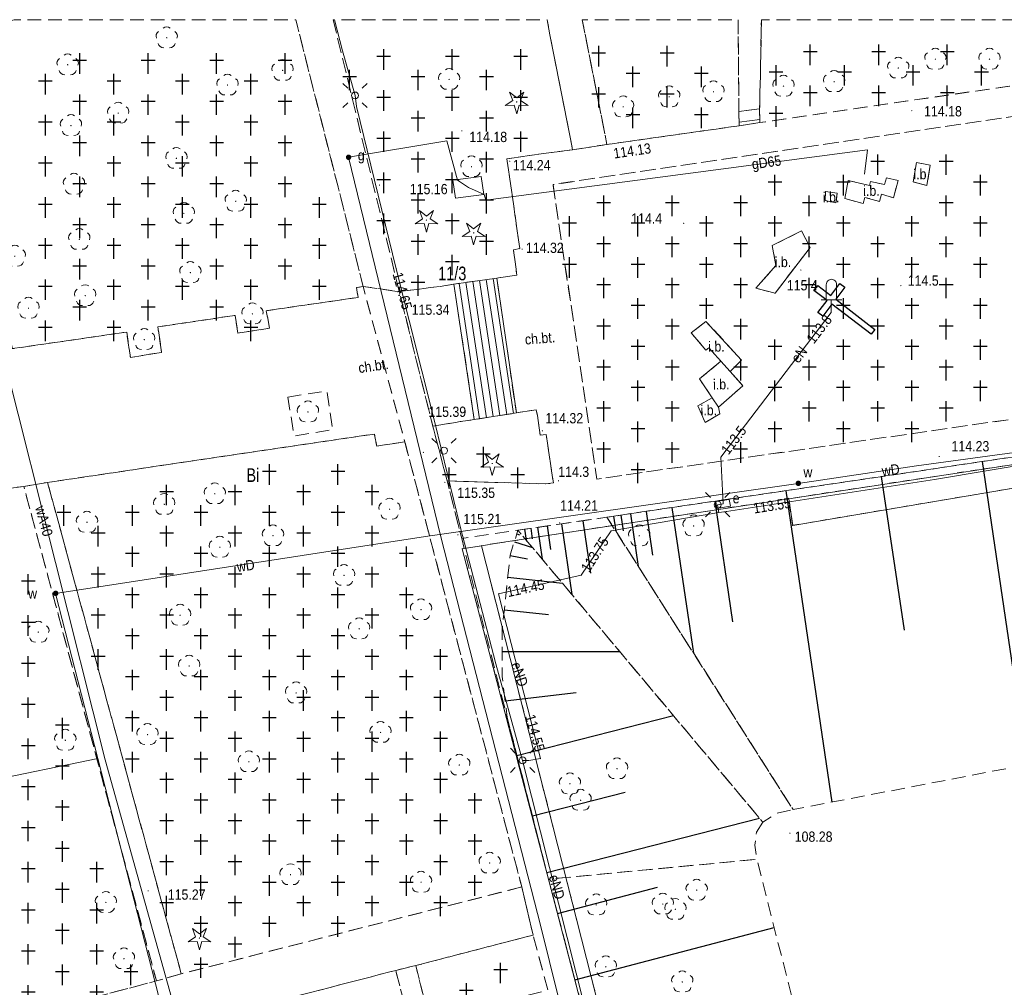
# Model space of a CAD drawing. Header units: metres. Extents: x 7495425 to 7495712, y 5787905 to 5788232.
# Tile 36 of 39: x 7495485 to 7495557, y 5788107 to 5788178. Entities that reach past the tile are written whole.
import ezdxf
from ezdxf.enums import TextEntityAlignment as Align

# ---------------------------------------------------------------- set-up
doc = ezdxf.new("R2010")
doc.units = ezdxf.units.M
for name, pattern in [('1.0_0.5', [1.5, 1, -0.5]), ('219-500', [0]), ('egug-500', [1, 0.5, -0.5])]:
    doc.linetypes.add(name, pattern=pattern)
doc.layers.get('0').update_dxf_attribs({"color": 2, "lineweight": 5})
doc.styles.get("Standard").update_dxf_attribs({"font": 'Working1250', "width": 0.75})

# ---------------------------------------------------------------- blocks, each defined once
blk = doc.blocks.new('OP021')
at = {"linetype": 'Continuous', "lineweight": 13}
h = blk.add_hatch(color=0, dxfattribs=at)
edge = h.paths.add_edge_path()
edge.add_arc((0, 0), 0.05, 0, 360)
at = {"color": 0, "linetype": 'Continuous', "lineweight": 13}
for centre, start, end in [((0, 0.4), 49.272, 130.728), ((-0.38, 0.124), 121.308, 202.548), ((0.38, 0.124), 337.452, 58.692), ((-0.235, -0.324), 193.221, 274.871), ((0.235, -0.324), 265.129, 346.779)]:
    blk.add_arc(centre, 0.4, start, end, dxfattribs=at)
blk = doc.blocks.new('US25')
at = {"linetype": 'Continuous', "lineweight": 0}
h = blk.add_hatch(color=0, dxfattribs=at)
edge = h.paths.add_edge_path()
edge.add_arc((0, 0), 0.2, 0, 360)
blk = doc.blocks.new('PW01')
at = {"linetype": 'Continuous', "lineweight": 13}
h = blk.add_hatch(color=0, dxfattribs=at)
edge = h.paths.add_edge_path()
edge.add_arc((0, 0), 0.045, 0, 360)
blk = doc.blocks.new('OP011')
at = {"linetype": 'Continuous', "lineweight": 13}
h = blk.add_hatch(color=0, dxfattribs=at)
edge = h.paths.add_edge_path()
edge.add_arc((0, 0), 0.05, 0, 360)
at = {"color": 0, "linetype": 'Continuous', "lineweight": 13}
for p, q in [((-0.828, -0.268), (-0.283, 0.093)), ((-0.283, 0.093), (-0.512, 0.706)), ((-0.512, 0.706), (0, 0.299)), ((0, 0.299), (0.512, 0.706)), ((0.512, 0.706), (0.283, 0.093)), ((0.283, 0.093), (0.828, -0.268)), ((-0.175, -0.24), (-0.828, -0.268)), ((0, -0.87), (-0.175, -0.24)), ((0.175, -0.24), (0, -0.87)), ((0.828, -0.268), (0.175, -0.24))]:
    blk.add_line(p, q, dxfattribs=at)
blk = doc.blocks.new('SM01')
at = {"color": 0, "linetype": 'Continuous', "lineweight": 13}
for p, q in [((-0.53, 0.531), (-0.883, 0.884)), ((0.531, 0.531), (0.884, 0.884)), ((-0.53, -0.53), (-0.883, -0.883)), ((0.531, -0.53), (0.884, -0.883))]:
    blk.add_line(p, q, dxfattribs=at)
blk.add_circle((0, 0), 0.25, dxfattribs=at)
blk = doc.blocks.new('US18')
at = {"color": 0, "linetype": 'Continuous', "lineweight": 13}
for p, q in [((-0.5, -0.25), (-0.5, 0.25)), ((-0.5, 0.25), (0.5, 0.25)), ((0.5, -0.25), (0.5, 0.25)), ((-0.5, -0.25), (0.5, -0.25))]:
    blk.add_line(p, q, dxfattribs=at)
blk = doc.blocks.new('OTZC')
at = {"color": 0, "linetype": 'Continuous'}
for p, q in [((-0.5, 0), (0.5, 0)), ((0, -1), (0, 0.5))]:
    blk.add_line(p, q, dxfattribs=at)
blk = doc.blocks.new('OO04')
at = {"color": 0, "linetype": 'Continuous', "lineweight": 13}
for p, q in [((-0.375, 0), (-0.375, 1.1)), ((0.375, 0), (0.375, 1.1)), ((-0.375, 0), (-0.75, 0)), ((0, 0), (-0.375, 0)), ((0.375, 0), (0, 0)), ((0.375, 0), (0.75, 0))]:
    blk.add_line(p, q, dxfattribs=at)
blk.add_arc((0, 1.124), 0.376, 356.305, 183.695, dxfattribs=at)
blk = doc.blocks.new('203')
at = {"linetype": 'Continuous', "lineweight": 0}
h = blk.add_hatch(color=0, dxfattribs=at)
edge = h.paths.add_edge_path()
edge.add_arc((0, 0), 0.045, 0, 360)

msp = doc.modelspace()

# ---------------------------------------------------------------- linework, layer by layer
at = {"layer": '000 Inne (niezydentyfikowane)', "color": 7, "linetype": 'CONTINUOUS', "lineweight": 25, "flags": 128}
for points in [[(7495555.67, 5788145.4), (7495558.94, 5788123.28)], [(7495548.31, 5788144.31), (7495549.98, 5788133.09)], [(7495541.34, 5788143.27), (7495544.7, 5788120.54)], [(7495536.15, 5788142.51), (7495537.45, 5788133.7)], [(7495531.14, 5788141.76), (7495531.61, 5788138.56)], [(7495533.02, 5788142.04), (7495534.6, 5788131.42)], [(7495526.51, 5788141.08), (7495527.07, 5788137.25)], [(7495528.77, 5788141.41), (7495528.94, 5788140.31)], [(7495529.3, 5788141.49), (7495529.47, 5788140.35)], [(7495530, 5788141.59), (7495530.57, 5788137.74)], [(7495521.77, 5788140.37), (7495521.8, 5788140.36)], [(7495522.27, 5788140.46), (7495522.39, 5788139.66)], [(7495522.72, 5788140.53), (7495522.83, 5788139.77)], [(7495523.21, 5788140.6), (7495523.55, 5788138.28)], [(7495523.92, 5788140.7), (7495524.17, 5788138.97)], [(7495524.96, 5788140.85), (7495525.71, 5788135.7)], [(7495521.52, 5788139.54), (7495522.84, 5788139.13)], [(7495521.7, 5788140.12), (7495521.9, 5788140.06)], [(7495521.21, 5788138.54), (7495522.48, 5788138.29)], [(7495521.04, 5788136.95), (7495525.03, 5788136.52)], [(7495520.79, 5788134.58), (7495524.01, 5788134.24)], [(7495520.64, 5788131.54), (7495529.2, 5788131.54)], [(7495520.85, 5788127.93), (7495526.03, 5788128.55)], [(7495521.71, 5788123.94), (7495533.13, 5788126.87)], [(7495522.84, 5788119.53), (7495529.61, 5788121.26)], [(7495523.9, 5788115.4), (7495539.41, 5788119.38)], [(7495524.67, 5788112.42), (7495531.97, 5788114.33)], [(7495525.94, 5788107.57), (7495540.5, 5788111.38)]]:
    msp.add_lwpolyline(points, dxfattribs=at)
at = {"layer": '218-kontur użytku gruntowego', "color": 3, "linetype": 'egug-500', "lineweight": 18, "flags": 128}
for points in [[(7495593.89, 5788150.67), (7495541.55, 5788142.69)], [(7495594.63, 5788149.65), (7495541.84, 5788140.74)], [(7495541.55, 5788142.69), (7495520.26, 5788139.44)], [(7495541.84, 5788140.74), (7495541.55, 5788142.69)], [(7495519.12, 5788139.26), (7495517.71, 5788139.04)], [(7495517.71, 5788139.04), (7495534.1, 5788076.36)], [(7495520.26, 5788139.44), (7495519.12, 5788139.26)], [(7495519.12, 5788139.26), (7495549.06, 5788021.65)]]:
    msp.add_lwpolyline(points, dxfattribs=at)
at = {"layer": '219-działka ewidencyjna', "color": 7, "linetype": '219-500', "lineweight": 18, "flags": 128}
for points in [[(7495593.89, 5788150.67), (7495541.55, 5788142.69)], [(7495594.63, 5788149.65), (7495541.84, 5788140.74)], [(7495520.26, 5788139.44), (7495541.55, 5788142.69)], [(7495541.84, 5788140.74), (7495541.55, 5788142.69)], [(7495517.71, 5788139.04), (7495519.12, 5788139.26)], [(7495517.71, 5788139.04), (7495534.1, 5788076.36)], [(7495520.26, 5788139.44), (7495519.12, 5788139.26)], [(7495519.12, 5788139.26), (7495549.06, 5788021.65)]]:
    msp.add_lwpolyline(points, dxfattribs=at)
at = {"layer": 'chodnik', "color": 7, "linetype": '1.0_0.5', "lineweight": 18, "flags": 128}
for points in [[(7495510.48, 5788158.18), (7495505.572, 5788177.65)], [(7495508.289, 5788177.65), (7495513.12, 5788157.8), (7495510.48, 5788158.18)], [(7495526.477, 5788177.65), (7495528.28, 5788168.54), (7495525.77, 5788168.16), (7495523.906, 5788177.65)], [(7495539.43, 5788171.14), (7495537.92, 5788170.95), (7495537.853, 5788177.65)], [(7495539.558, 5788177.65), (7495539.43, 5788171.14)]]:
    msp.add_lwpolyline(points, dxfattribs=at)
for points in [[(7495524.04, 5788167.93), (7495525.77, 5788168.16), (7495528.28, 5788168.54), (7495537.94, 5788169.91), (7495539.45, 5788170.14), (7495584.37, 5788176.71), (7495584.02, 5788174.51), (7495584.64, 5788171.13), (7495572.12, 5788169.26), (7495571.58, 5788172.61), (7495524.35, 5788165.62), (7495527.54, 5788144.12), (7495574.87, 5788150.95), (7495574.99, 5788150), (7495587.53, 5788151.79), (7495591.01, 5788150.34), (7495576.48, 5788148.42), (7495573.18, 5788147.99), (7495528.28, 5788141.34), (7495524.81, 5788140.83), (7495521.78, 5788140.39), (7495517.68, 5788139.79), (7495516.61, 5788143.99), (7495518.17, 5788143.94), (7495523.8, 5788143.77), (7495524.37, 5788143.84), (7495523.85, 5788147.38), (7495523.41, 5788147.33), (7495523.2, 5788148.75), (7495523.12, 5788149.18), (7495521.67, 5788148.95), (7495520.24, 5788158.79), (7495520.71, 5788158.86), (7495521.69, 5788159), (7495521.65, 5788159.43), (7495521.45, 5788160.86), (7495521.92, 5788160.94), (7495520.98, 5788167.5)], [(7495513.12, 5788157.8), (7495515.23, 5788158.07), (7495516.09, 5788158.18), (7495517.11, 5788158.35), (7495518.59, 5788148.46), (7495517.57, 5788148.32), (7495517.23, 5788148.26), (7495515.57, 5788147.99)], [(7495483.06, 5788153.4), (7495458.72, 5788149.76), (7495458.85, 5788148.9), (7495456.54, 5788148.56), (7495456.41, 5788149.42), (7495453.9, 5788149.04), (7495451.57, 5788148.71), (7495454.09, 5788138.95), (7495454.66, 5788139.03), (7495457.08, 5788139.4), (7495456.94, 5788140.91), (7495459.26, 5788141.31), (7495459.46, 5788139.74), (7495470.59, 5788141.35), (7495470.39, 5788142.81), (7495472.65, 5788143.13), (7495472.93, 5788141.72), (7495485.71, 5788143.59), (7495487.44, 5788143.88), (7495511.3, 5788147.41), (7495511.47, 5788146.52), (7495513.52, 5788146.84), (7495510.48, 5788158.18), (7495509.99, 5788158.1), (7495510.11, 5788157.38), (7495503.41, 5788156.41), (7495503.65, 5788155.13), (7495501.34, 5788154.78), (7495501.13, 5788156.07), (7495495.49, 5788155.23), (7495495.77, 5788153.37), (7495493.49, 5788153), (7495493.22, 5788154.85), (7495484.88, 5788153.64)], [(7495510.48, 5788158.18), (7495513.12, 5788157.8), (7495515.57, 5788147.99), (7495516.61, 5788143.99), (7495517.68, 5788139.79), (7495518.41, 5788136.82), (7495521, 5788126.71), (7495524.02, 5788114.92), (7495546.52, 5788028.92), (7495544.49, 5788028.41), (7495543.62, 5788032.34), (7495543.29, 5788033.44), (7495542.22, 5788037.49), (7495541.95, 5788038.59), (7495540.98, 5788042.44), (7495540.65, 5788043.53), (7495539.61, 5788047.48), (7495539.33, 5788048.4), (7495538.24, 5788052.53), (7495538.02, 5788053.44), (7495536.9, 5788057.51), (7495536.7, 5788058.3), (7495535.65, 5788062.37), (7495535.49, 5788063.12), (7495534.42, 5788067.18), (7495534.17, 5788068.02), (7495533.22, 5788071.76), (7495532.98, 5788072.57), (7495531.9, 5788076.85), (7495531.68, 5788077.74), (7495530.65, 5788081.72), (7495530.36, 5788082.57), (7495529.36, 5788086.55), (7495529.11, 5788087.38), (7495528.12, 5788091.44), (7495527.8, 5788092.38), (7495526.73, 5788096.38), (7495526.48, 5788097.14), (7495525.51, 5788101.01), (7495525.27, 5788101.95), (7495524.25, 5788105.96), (7495523.97, 5788106.82), (7495522.89, 5788110.84), (7495522.06, 5788114.35), (7495513.52, 5788146.84)], [(7495504.98, 5788150.11), (7495507.83, 5788150.55), (7495508.26, 5788147.72), (7495505.45, 5788147.27)], [(7495485.71, 5788143.59), (7495487.44, 5788143.88), (7495497.2, 5788108.01), (7495495.39, 5788107.49)], [(7495522.06, 5788114.35), (7495522.89, 5788110.84), (7495514.32, 5788108.61), (7495512.86, 5788108.26), (7495498.5, 5788104.54), (7495496.25, 5788103.96), (7495481.72, 5788100.22), (7495482.79, 5788096.18), (7495483.07, 5788095.23), (7495484.02, 5788091.26), (7495484.26, 5788090.34), (7495485.28, 5788086.44), (7495485.49, 5788085.62), (7495486.52, 5788081.47), (7495486.78, 5788080.61), (7495487.8, 5788076.49), (7495488.02, 5788075.77), (7495489.08, 5788071.69), (7495489.28, 5788070.89), (7495490.34, 5788066.85), (7495490.52, 5788066.08), (7495491.55, 5788061.93), (7495491.73, 5788061.16), (7495492.7, 5788057.16), (7495492.96, 5788056.33), (7495493.95, 5788052.3), (7495494.24, 5788051.52), (7495495.26, 5788047.46), (7495495.42, 5788046.69), (7495496.45, 5788042.66), (7495496.71, 5788041.77), (7495497.69, 5788037.68), (7495498.01, 5788036.78), (7495499.06, 5788032.76), (7495499.29, 5788031.86), (7495500.27, 5788027.92), (7495500.49, 5788027.03), (7495501.54, 5788022.96), (7495501.8, 5788021.88), (7495502.68, 5788018.04), (7495517.43, 5788021.64), (7495519.77, 5788022.28), (7495534.09, 5788025.81), (7495535.67, 5788026.2), (7495544.49, 5788028.41), (7495546.52, 5788028.92), (7495546.98, 5788027.04), (7495538.22, 5788024.7), (7495532.81, 5788023.37), (7495499.13, 5788014.76), (7495498.75, 5788016.03), (7495498.41, 5788017.4), (7495487.78, 5788014.74), (7495487.39, 5788015.96), (7495486, 5788015.56), (7495485.65, 5788016.93), (7495485.27, 5788018.45), (7495485.15, 5788018.91), (7495486.61, 5788019.27), (7495486.38, 5788020.06), (7495497.48, 5788022.97), (7495497.02, 5788024.76), (7495496.82, 5788025.53), (7495498.39, 5788025.91), (7495497.13, 5788030.95), (7495496.78, 5788032.21), (7495495.58, 5788037.09), (7495494.58, 5788040.68), (7495493.42, 5788045.41), (7495493.08, 5788046.4), (7495492.01, 5788050.5), (7495491.84, 5788051.38), (7495491.33, 5788052.99), (7495491, 5788055.21), (7495489.76, 5788059.62), (7495489.27, 5788061.51), (7495488.13, 5788066.23), (7495487.24, 5788069.78), (7495486.04, 5788074.52), (7495485.65, 5788076), (7495484.6, 5788080.54), (7495483.52, 5788084.19), (7495482.32, 5788089.17), (7495481.93, 5788090.74), (7495480.78, 5788095.76), (7495480.18, 5788095.6), (7495478.16, 5788102.95), (7495495.39, 5788107.49), (7495497.2, 5788108.01)], [(7495512.86, 5788108.26), (7495514.32, 5788108.61), (7495515.34, 5788104.62), (7495515.56, 5788103.68), (7495516.56, 5788099.6), (7495516.82, 5788098.84), (7495517.86, 5788094.93), (7495518.1, 5788094.15), (7495519.11, 5788090.01), (7495519.33, 5788089.14), (7495520.42, 5788085.08), (7495520.58, 5788084.36), (7495521.62, 5788080.35), (7495521.84, 5788079.44), (7495522.95, 5788075.49), (7495523.2, 5788074.61), (7495524.2, 5788070.44), (7495524.4, 5788069.61), (7495525.37, 5788065.78), (7495525.6, 5788064.9), (7495526.66, 5788060.78), (7495526.89, 5788060.02), (7495527.91, 5788055.96), (7495528.12, 5788055.17), (7495529.17, 5788051.11), (7495529.39, 5788050.23), (7495530.53, 5788046.11), (7495530.79, 5788045.16), (7495531.83, 5788041.2), (7495532.04, 5788040.29), (7495533.09, 5788036.32), (7495533.36, 5788035.29), (7495534.45, 5788031.23), (7495534.7, 5788030.22), (7495535.67, 5788026.2), (7495534.09, 5788025.81), (7495533.11, 5788029.77), (7495532.81, 5788030.81), (7495531.82, 5788034.93), (7495531.54, 5788035.94), (7495530.52, 5788039.85), (7495530.32, 5788040.78), (7495529.31, 5788044.82), (7495529.03, 5788045.83), (7495528.03, 5788049.85), (7495527.76, 5788050.76), (7495526.71, 5788054.74), (7495526.48, 5788055.63), (7495525.48, 5788059.63), (7495525.27, 5788060.51), (7495524.22, 5788064.52), (7495523.96, 5788065.37), (7495523.01, 5788069.24), (7495522.82, 5788070.07), (7495521.8, 5788074.25), (7495521.55, 5788075.17), (7495520.52, 5788079.1), (7495520.28, 5788079.95), (7495519.25, 5788084.01), (7495519.03, 5788084.72), (7495517.97, 5788088.76), (7495517.74, 5788089.63), (7495516.63, 5788093.73), (7495516.44, 5788094.57), (7495515.47, 5788098.45), (7495515.21, 5788099.31), (7495514.17, 5788103.34), (7495513.92, 5788104.16)]]:
    msp.add_lwpolyline(points, close=True, dxfattribs=at)
at = {"layer": 'cmentarz', "color": 7, "linetype": '1.0_0.5', "lineweight": 18, "flags": 128}
for points in [[(7495456.25, 5788171.99), (7495461.8, 5788172.99), (7495464.22, 5788173.42), (7495467.29, 5788173.94), (7495471.7, 5788174.67), (7495474.77, 5788175.21), (7495477.99, 5788175.75), (7495478.3, 5788174.16), (7495477.82, 5788174.04), (7495483.06, 5788153.4), (7495458.72, 5788149.76), (7495458.85, 5788148.9), (7495456.54, 5788148.56), (7495456.41, 5788149.42), (7495453.9, 5788149.04), (7495451.57, 5788148.71), (7495454.09, 5788138.95), (7495457.08, 5788139.4), (7495456.94, 5788140.91), (7495459.26, 5788141.31), (7495459.46, 5788139.74), (7495470.59, 5788141.35), (7495470.39, 5788142.81), (7495472.65, 5788143.13), (7495472.93, 5788141.72), (7495485.71, 5788143.59), (7495495.39, 5788107.49), (7495478.16, 5788102.95), (7495480.04, 5788096.09), (7495479.16, 5788096.48), (7495467.11, 5788093.28), (7495468.73, 5788086.86), (7495469.01, 5788085.71), (7495470.53, 5788079.97), (7495482.6, 5788083.25), (7495483.06, 5788081.42), (7495471.04, 5788078.28), (7495472.43, 5788072.46), (7495472.72, 5788071.26), (7495474.05, 5788065.82), (7495486.29, 5788069.01), (7495486.77, 5788066.98), (7495474.73, 5788063.78), (7495476.29, 5788057.88), (7495476.57, 5788056.67), (7495478.26, 5788050.75), (7495489.41, 5788053.66), (7495489.71, 5788052.56), (7495489.87, 5788051.91), (7495478.72, 5788049.05), (7495480.23, 5788043.31), (7495480.55, 5788042.15), (7495482.21, 5788036.05), (7495493.92, 5788039.14), (7495494.25, 5788037.7), (7495482.59, 5788034.72), (7495484.1, 5788028.75), (7495484.41, 5788027.59), (7495485.9, 5788021.88), (7495497.02, 5788024.76), (7495497.48, 5788022.97), (7495486.38, 5788020.06), (7495486.61, 5788019.27), (7495485.15, 5788018.91), (7495485.27, 5788018.45), (7495485.65, 5788016.93), (7495486, 5788015.56), (7495487.39, 5788015.96), (7495487.78, 5788014.74), (7495498.41, 5788017.4), (7495498.75, 5788016.03), (7495488.03, 5788013.24), (7495489.13, 5788009.45), (7495487.61, 5788009.08), (7495488.18, 5788006.8), (7495489.36, 5788002.39), (7495491.19, 5787995.5), (7495493.39, 5787987.24), (7495494.38, 5787983.57), (7495499.25, 5787965.59), (7495499.76, 5787963.72), (7495499.84, 5787963.41), (7495500.02, 5787962.75), (7495500.25, 5787961.91), (7495500.82, 5787959.9), (7495501.31, 5787957.76), (7495502.1, 5787953.41), (7495502.66, 5787951.2), (7495506.57, 5787937.14), (7495508.64, 5787929.72), (7495507, 5787928.99), (7495504.2, 5787933.47), (7495498.79, 5787953.5), (7495483.7, 5788009.44), (7495473.94, 5788045.63), (7495439.83, 5788177.65), (7495447.87, 5788177.65), (7495448.07, 5788176.69), (7495445.78, 5788176.2), (7495447.02, 5788170.05), (7495454.65, 5788171.63), (7495453.17, 5788177.65), (7495455, 5788177.65)], [(7495510.48, 5788158.18), (7495509.99, 5788158.1), (7495510.11, 5788157.38), (7495503.41, 5788156.41), (7495503.65, 5788155.13), (7495501.34, 5788154.78), (7495501.13, 5788156.07), (7495495.49, 5788155.23), (7495495.77, 5788153.37), (7495493.49, 5788153), (7495493.22, 5788154.85), (7495484.88, 5788153.64), (7495479.54, 5788174.46), (7495478.88, 5788174.33), (7495478.59, 5788175.87), (7495482.33, 5788176.92), (7495484.82, 5788177.6), (7495485.01, 5788177.65), (7495505.57, 5788177.65)], [(7495525.77, 5788168.16), (7495524.04, 5788167.93), (7495520.98, 5788167.5), (7495521.92, 5788160.94), (7495521.45, 5788160.86), (7495521.65, 5788159.43), (7495521.69, 5788159), (7495520.71, 5788158.86), (7495520.24, 5788158.79), (7495517.11, 5788158.35), (7495516.09, 5788158.18), (7495515.23, 5788158.07), (7495513.12, 5788157.8), (7495508.29, 5788177.65), (7495523.91, 5788177.65)], [(7495537.92, 5788170.95), (7495537.94, 5788169.91), (7495528.28, 5788168.54), (7495526.48, 5788177.65), (7495537.85, 5788177.65)], [(7495584.37, 5788176.71), (7495539.45, 5788170.14), (7495539.43, 5788171.14), (7495539.56, 5788177.65), (7495584.17, 5788177.65)], [(7495572.12, 5788169.26), (7495584.64, 5788171.13), (7495587.08, 5788155.29), (7495574.51, 5788153.38), (7495574.87, 5788150.95), (7495527.54, 5788144.12), (7495524.35, 5788165.62), (7495571.58, 5788172.61)], [(7495550.88, 5788167.22), (7495550.63, 5788165.81), (7495551.63, 5788165.54), (7495551.89, 5788167.04)], [(7495548.7, 5788166.1), (7495548.54, 5788165.62), (7495547.51, 5788165.84), (7495547.45, 5788165.54), (7495545.9, 5788165.92), (7495545.65, 5788164.6), (7495546.99, 5788164.23), (7495547.12, 5788164.68), (7495548.19, 5788164.39), (7495548.32, 5788164.92), (7495549.19, 5788164.65), (7495549.53, 5788165.92)], [(7495544.24, 5788165.1), (7495544.21, 5788164.46), (7495545, 5788164.29), (7495545.09, 5788165)], [(7495542.48, 5788162.24), (7495540.35, 5788161.16), (7495540.62, 5788159.71), (7495539.15, 5788158.05), (7495540.56, 5788157.69), (7495543.11, 5788161.02)], [(7495535.51, 5788155.62), (7495534.44, 5788154.79), (7495535.51, 5788153.52), (7495535.72, 5788153.69), (7495536.6, 5788152.72), (7495535.05, 5788151.43), (7495535.96, 5788150.06), (7495534.91, 5788149.47), (7495535.45, 5788148.24), (7495536.52, 5788148.89), (7495536.42, 5788149.36), (7495538.21, 5788150.93), (7495537.27, 5788151.98), (7495538.11, 5788152.81)], [(7495518.17, 5788143.94), (7495516.61, 5788143.99), (7495515.57, 5788147.99), (7495517.23, 5788148.26), (7495517.57, 5788148.32), (7495518.59, 5788148.46), (7495521.67, 5788148.95), (7495523.12, 5788149.18), (7495523.2, 5788148.75), (7495523.41, 5788147.33), (7495523.85, 5788147.38), (7495524.37, 5788143.84), (7495523.8, 5788143.77)], [(7495522.06, 5788114.35), (7495497.2, 5788108.01), (7495487.44, 5788143.88), (7495511.3, 5788147.41), (7495511.47, 5788146.52), (7495513.52, 5788146.84)], [(7495514.32, 5788108.61), (7495522.89, 5788110.84), (7495523.97, 5788106.82), (7495515.34, 5788104.62)], [(7495498.5, 5788104.54), (7495512.86, 5788108.26), (7495513.92, 5788104.16), (7495499.44, 5788100.45)]]:
    msp.add_lwpolyline(points, close=True, dxfattribs=at)
at = {"layer": 'inna budowla', "color": 7, "linetype": 'CONTINUOUS', "lineweight": 18, "flags": 128}
for points in [[(7495550.63, 5788165.81), (7495550.88, 5788167.22), (7495551.89, 5788167.04), (7495551.63, 5788165.54)], [(7495545.65, 5788164.6), (7495545.9, 5788165.92), (7495547.45, 5788165.54), (7495547.51, 5788165.84), (7495548.54, 5788165.62), (7495548.7, 5788166.1), (7495549.53, 5788165.92), (7495549.19, 5788164.65), (7495548.32, 5788164.92), (7495548.19, 5788164.39), (7495547.12, 5788164.68), (7495546.99, 5788164.23)], [(7495544.21, 5788164.46), (7495544.24, 5788165.1), (7495545.09, 5788165), (7495545, 5788164.29)], [(7495539.15, 5788158.05), (7495540.62, 5788159.71), (7495540.35, 5788161.16), (7495542.48, 5788162.24), (7495543.11, 5788161.02), (7495540.56, 5788157.69)], [(7495537.27, 5788151.98), (7495536.6, 5788152.72), (7495535.72, 5788153.69), (7495535.51, 5788153.52), (7495534.44, 5788154.79), (7495535.51, 5788155.62), (7495538.11, 5788152.81)], [(7495535.05, 5788151.43), (7495536.6, 5788152.72), (7495537.27, 5788151.98), (7495538.21, 5788150.93), (7495536.42, 5788149.36), (7495535.96, 5788150.06)], [(7495534.91, 5788149.47), (7495535.96, 5788150.06), (7495536.42, 5788149.36), (7495536.52, 5788148.89), (7495535.45, 5788148.24)]]:
    msp.add_lwpolyline(points, close=True, dxfattribs=at)
at = {"layer": 'komora podziemna', "color": 7, "linetype": 'CONTINUOUS', "lineweight": 18, "flags": 128}
msp.add_lwpolyline([(7495517.22, 5788164.62), (7495517.04, 5788165.93), (7495519.11, 5788166.21), (7495519.29, 5788164.9)], close=True, dxfattribs=at)
at = {"layer": 'pomnik', "color": 7, "linetype": 'CONTINUOUS', "lineweight": 25, "flags": 128}
msp.add_lwpolyline([(7495543.39, 5788157.88), (7495543.67, 5788158.24), (7495544.62, 5788157.51), (7495545.28, 5788158.39), (7495545.64, 5788158.12), (7495544.98, 5788157.24), (7495547.83, 5788155.05), (7495547.56, 5788154.69), (7495544.7, 5788156.88), (7495544.04, 5788156.01), (7495543.68, 5788156.28), (7495544.35, 5788157.15)], close=True, dxfattribs=at)
at = {"layer": 'przewód elektroenergetyczny podziemny', "color": 1, "linetype": 'CONTINUOUS', "lineweight": 18, "flags": 128}
for points in [[(7495508.402, 5788177.65), (7495508.97, 5788175.37), (7495509.89, 5788172.12)], [(7495509.89, 5788172.12), (7495510, 5788171.32), (7495512.9, 5788159.46), (7495515.72, 5788148.26), (7495517.57, 5788140.67), (7495520.17, 5788130.64), (7495522.12, 5788123.59)], [(7495544.66, 5788157.2), (7495544.64, 5788156.27), (7495536.59, 5788145.71), (7495536.76, 5788142.31), (7495536.36, 5788142.25)], [(7495577.7, 5788147.53), (7495572.97, 5788146.75), (7495571.19, 5788147.27), (7495552.2, 5788144.08), (7495537.02, 5788141.76)], [(7495537.02, 5788141.76), (7495536.46, 5788141.67), (7495528.58, 5788140.35), (7495526.41, 5788137.1), (7495520.37, 5788135.74), (7495523.43, 5788123.72), (7495522.57, 5788123.57), (7495522.12, 5788123.59)], [(7495536.46, 5788141.67), (7495536.36, 5788142.25)], [(7495522.12, 5788123.59), (7495528, 5788100.24), (7495533.53, 5788079.11), (7495534.06, 5788078.22)]]:
    msp.add_lwpolyline(points, dxfattribs=at)
at = {"layer": 'przewód gazowy', "color": 40, "linetype": 'CONTINUOUS', "lineweight": 18, "flags": 128}
for points in [[(7495509.42, 5788167.61), (7495516.6, 5788168.8), (7495517.37, 5788165.94), (7495518.17, 5788165.41), (7495519.32, 5788164.88), (7495519.44, 5788164.48), (7495547.31, 5788168.15), (7495547.09, 5788166.37)], [(7495546.19, 5788024.18), (7495527.22, 5788096.23), (7495523.45, 5788111.47), (7495516.16, 5788139.9), (7495509.42, 5788167.61)]]:
    msp.add_lwpolyline(points, dxfattribs=at)
at = {"layer": 'przewód wodociągowy', "color": 5, "linetype": 'CONTINUOUS', "lineweight": 18, "flags": 128}
for points in [[(7495491.64, 5788123.63), (7495484.39, 5788152.43), (7495477.938, 5788177.65)], [(7495542.25, 5788143.81), (7495550.89, 5788145.08), (7495566.8, 5788147.25)], [(7495488.03, 5788135.78), (7495515.04, 5788139.93), (7495542.25, 5788143.81)], [(7495488.03, 5788135.78), (7495491.11, 5788123.73), (7495503.77, 5788074.29)], [(7495491.11, 5788123.73), (7495458.08, 5788116.92), (7495447.1, 5788114.03), (7495446.99, 5788114), (7495446.39, 5788113.49)], [(7495491.64, 5788123.63), (7495498.83, 5788097.92)]]:
    msp.add_lwpolyline(points, dxfattribs=at)
at = {"layer": 'schody w ciągu komunikacyjnym', "color": 7, "linetype": 'CONTINUOUS', "lineweight": 18, "flags": 128}
for points in [[(7495539.45, 5788170.14), (7495537.94, 5788169.91), (7495537.92, 5788170.95), (7495539.43, 5788171.14)], [(7495517.11, 5788158.35), (7495520.24, 5788158.79), (7495521.67, 5788148.95), (7495518.59, 5788148.46)]]:
    msp.add_lwpolyline(points, close=True, dxfattribs=at)
for points in [[(7495539.445, 5788170.375), (7495537.935, 5788170.174)], [(7495517.492, 5788158.404), (7495518.985, 5788148.523)], [(7495517.987, 5788158.473), (7495519.479, 5788148.601)], [(7495518.482, 5788158.543), (7495519.973, 5788148.68)], [(7495518.978, 5788158.613), (7495520.467, 5788148.759)], [(7495519.473, 5788158.682), (7495520.961, 5788148.837)], [(7495519.968, 5788158.752), (7495521.454, 5788148.916)]]:
    msp.add_lwpolyline(points, dxfattribs=at)
at = {"layer": 'skarpa nieumocniona', "color": 7, "linetype": '1.0_0.5', "lineweight": 18, "flags": 128}
for points in [[(7495528.28, 5788141.34), (7495573.18, 5788147.99), (7495573.7, 5788143.97), (7495573.91, 5788142.36), (7495574.38, 5788139.32), (7495574.6, 5788137.8), (7495575.06, 5788134.64), (7495575.28, 5788133.09), (7495575.72, 5788130.08), (7495575.92, 5788128.67), (7495576.34, 5788125.76), (7495563.17, 5788124.09), (7495541.87, 5788120)], [(7495528.28, 5788141.34), (7495573.18, 5788147.99), (7495573.7, 5788143.97), (7495573.91, 5788142.36), (7495574.38, 5788139.32), (7495574.6, 5788137.8), (7495575.06, 5788134.64), (7495575.28, 5788133.09), (7495575.72, 5788130.08), (7495575.92, 5788128.67), (7495576.34, 5788125.76), (7495563.17, 5788124.09), (7495541.87, 5788120)], [(7495528.28, 5788141.34), (7495541.87, 5788120), (7495540.7, 5788119.74), (7495539.67, 5788119.07), (7495521.78, 5788140.39), (7495524.81, 5788140.83)], [(7495528.28, 5788141.34), (7495541.87, 5788120), (7495540.7, 5788119.74), (7495539.67, 5788119.07), (7495521.78, 5788140.39), (7495524.81, 5788140.83)], [(7495539.67, 5788119.07), (7495539.2, 5788118.36), (7495539.08, 5788117.41), (7495539.23, 5788116.37), (7495524.02, 5788114.92), (7495521, 5788126.71), (7495520.64, 5788129.72), (7495520.64, 5788133.21), (7495521.02, 5788136.79), (7495521.21, 5788138.56), (7495521.78, 5788140.39)], [(7495539.67, 5788119.07), (7495539.2, 5788118.36), (7495539.08, 5788117.41), (7495539.23, 5788116.37), (7495524.02, 5788114.92), (7495521, 5788126.71), (7495520.64, 5788129.72), (7495520.64, 5788133.21), (7495521.02, 5788136.79), (7495521.21, 5788138.56), (7495521.78, 5788140.39)], [(7495559.21, 5787989.97), (7495557.81, 5787992.89), (7495553.36, 5788003.71), (7495552.26, 5788006.79), (7495546.98, 5788027.04), (7495546.52, 5788028.92), (7495524.02, 5788114.92), (7495539.23, 5788116.37), (7495555.54, 5788052.07), (7495555.75, 5788050.82), (7495555.89, 5788049.34), (7495555.87, 5788046.96), (7495555.62, 5788045.6), (7495555.33, 5788044.06), (7495555.24, 5788042.78), (7495555.19, 5788041.53), (7495555.24, 5788040.05), (7495555.42, 5788038.53), (7495555.55, 5788037.3), (7495555.82, 5788035.96), (7495556.02, 5788034.79), (7495556.29, 5788033.45), (7495556.69, 5788032.2), (7495557.06, 5788031.03), (7495557.99, 5788028.36), (7495558.85, 5788026.14), (7495563.41, 5788016.65), (7495570.12, 5788001.83)], [(7495559.21, 5787989.97), (7495557.81, 5787992.89), (7495553.36, 5788003.71), (7495552.26, 5788006.79), (7495546.98, 5788027.04), (7495546.52, 5788028.92), (7495524.02, 5788114.92), (7495539.23, 5788116.37), (7495555.54, 5788052.07), (7495555.75, 5788050.82), (7495555.89, 5788049.34), (7495555.87, 5788046.96), (7495555.62, 5788045.6), (7495555.33, 5788044.06), (7495555.24, 5788042.78), (7495555.19, 5788041.53), (7495555.24, 5788040.05), (7495555.42, 5788038.53), (7495555.55, 5788037.3), (7495555.82, 5788035.96), (7495556.02, 5788034.79), (7495556.29, 5788033.45), (7495556.69, 5788032.2), (7495557.06, 5788031.03), (7495557.99, 5788028.36), (7495558.85, 5788026.14), (7495563.41, 5788016.65), (7495570.12, 5788001.83)]]:
    msp.add_lwpolyline(points, close=True, dxfattribs=at)

# ---------------------------------------------------------------- block references
at = {"layer": '203-punkt graniczny', "color": 7, "linetype": 'CONTINUOUS', "lineweight": 18}
for p in [(7495541.55, 5788142.69), (7495541.84, 5788140.74), (7495517.71, 5788139.04), (7495519.12, 5788139.26), (7495520.26, 5788139.44)]:
    msp.add_blockref('203', p, dxfattribs=at)
at = {"layer": 'cmentarz', "color": 7, "linetype": 'CONTINUOUS', "lineweight": 18}
for p in [(7495511.987, 5788174.997), (7495516.987, 5788174.997), (7495521.987, 5788174.997), (7495527.677, 5788175.237), (7495532.677, 5788175.237), (7495543.127, 5788175.337), (7495548.127, 5788175.337), (7495553.127, 5788175.337), (7495489.787, 5788174.697), (7495494.787, 5788174.697), (7495499.787, 5788174.697), (7495504.787, 5788174.697), (7495530.177, 5788173.737), (7495535.177, 5788173.737), (7495540.627, 5788173.837), (7495545.627, 5788173.837), (7495550.627, 5788173.837), (7495555.627, 5788173.837), (7495487.287, 5788173.197), (7495492.287, 5788173.197), (7495497.287, 5788173.197), (7495502.287, 5788173.197), (7495509.487, 5788173.497), (7495514.487, 5788173.497), (7495519.487, 5788173.497), (7495527.677, 5788172.237), (7495532.677, 5788172.237), (7495543.127, 5788172.337), (7495548.127, 5788172.337), (7495553.127, 5788172.337), (7495489.787, 5788171.697), (7495494.787, 5788171.697), (7495499.787, 5788171.697), (7495504.787, 5788171.697), (7495511.987, 5788171.997), (7495516.987, 5788171.997), (7495521.987, 5788171.997), (7495530.177, 5788170.737), (7495535.177, 5788170.737), (7495540.627, 5788170.837), (7495487.287, 5788170.197), (7495492.287, 5788170.197), (7495497.287, 5788170.197), (7495502.287, 5788170.197), (7495514.487, 5788170.497), (7495519.487, 5788170.497), (7495489.787, 5788168.697), (7495494.787, 5788168.697), (7495499.787, 5788168.697), (7495504.787, 5788168.697), (7495511.987, 5788168.997), (7495516.987, 5788168.997), (7495521.987, 5788168.997), (7495487.287, 5788167.197), (7495492.287, 5788167.197), (7495497.287, 5788167.197), (7495502.287, 5788167.197), (7495514.487, 5788167.497), (7495519.487, 5788167.497), (7495548.047, 5788167.317), (7495553.047, 5788167.317), (7495489.787, 5788165.697), (7495494.787, 5788165.697), (7495499.787, 5788165.697), (7495504.787, 5788165.697), (7495511.987, 5788165.997), (7495516.987, 5788165.997), (7495540.547, 5788165.817), (7495545.547, 5788165.817), (7495555.547, 5788165.817), (7495487.287, 5788164.197), (7495492.287, 5788164.197), (7495497.287, 5788164.197), (7495502.287, 5788164.197), (7495507.287, 5788164.197), (7495514.487, 5788164.497), (7495519.487, 5788164.497), (7495528.047, 5788164.317), (7495533.047, 5788164.317), (7495538.047, 5788164.317), (7495543.047, 5788164.317), (7495553.047, 5788164.317), (7495511.987, 5788162.997), (7495516.987, 5788162.997), (7495525.547, 5788162.817), (7495530.547, 5788162.817), (7495535.547, 5788162.817), (7495540.547, 5788162.817), (7495545.547, 5788162.817), (7495550.547, 5788162.817), (7495555.547, 5788162.817), (7495489.787, 5788162.697), (7495494.787, 5788162.697), (7495499.787, 5788162.697), (7495504.787, 5788162.697), (7495514.487, 5788161.497), (7495519.487, 5788161.497), (7495528.047, 5788161.317), (7495533.047, 5788161.317), (7495538.047, 5788161.317), (7495543.047, 5788161.317), (7495548.047, 5788161.317), (7495553.047, 5788161.317), (7495487.287, 5788161.197), (7495492.287, 5788161.197), (7495497.287, 5788161.197), (7495502.287, 5788161.197), (7495507.287, 5788161.197), (7495516.987, 5788159.997), (7495489.787, 5788159.697), (7495494.787, 5788159.697), (7495499.787, 5788159.697), (7495504.787, 5788159.697), (7495525.547, 5788159.817), (7495530.547, 5788159.817), (7495535.547, 5788159.817), (7495545.547, 5788159.817), (7495550.547, 5788159.817), (7495555.547, 5788159.817), (7495514.487, 5788158.497), (7495487.287, 5788158.197), (7495492.287, 5788158.197), (7495497.287, 5788158.197), (7495502.287, 5788158.197), (7495507.287, 5788158.197), (7495528.047, 5788158.317), (7495533.047, 5788158.317), (7495538.047, 5788158.317), (7495543.047, 5788158.317), (7495548.047, 5788158.317), (7495553.047, 5788158.317), (7495489.787, 5788156.697), (7495494.787, 5788156.697), (7495499.787, 5788156.697), (7495530.547, 5788156.817), (7495535.547, 5788156.817), (7495545.547, 5788156.817), (7495550.547, 5788156.817), (7495555.547, 5788156.817), (7495487.287, 5788155.197), (7495492.287, 5788155.197), (7495502.287, 5788155.197), (7495528.047, 5788155.317), (7495533.047, 5788155.317), (7495538.047, 5788155.317), (7495543.047, 5788155.317), (7495548.047, 5788155.317), (7495553.047, 5788155.317), (7495530.547, 5788153.817), (7495540.547, 5788153.817), (7495545.547, 5788153.817), (7495550.547, 5788153.817), (7495555.547, 5788153.817), (7495528.047, 5788152.317), (7495533.047, 5788152.317), (7495538.047, 5788152.317), (7495543.047, 5788152.317), (7495548.047, 5788152.317), (7495553.047, 5788152.317), (7495530.547, 5788150.817), (7495540.547, 5788150.817), (7495545.547, 5788150.817), (7495550.547, 5788150.817), (7495555.547, 5788150.817), (7495528.047, 5788149.317), (7495533.047, 5788149.317), (7495543.047, 5788149.317), (7495548.047, 5788149.317), (7495553.047, 5788149.317), (7495530.547, 5788147.817), (7495540.547, 5788147.817), (7495545.547, 5788147.817), (7495550.547, 5788147.817), (7495528.047, 5788146.317), (7495533.047, 5788146.317), (7495538.047, 5788146.317), (7495519.267, 5788145.967), (7495530.547, 5788144.817), (7495503.637, 5788144.707), (7495508.637, 5788144.707), (7495516.767, 5788144.467), (7495521.767, 5788144.467), (7495496.137, 5788143.207), (7495501.137, 5788143.207), (7495506.137, 5788143.207), (7495511.137, 5788143.207), (7495488.637, 5788141.707), (7495493.637, 5788141.707), (7495498.637, 5788141.707), (7495503.637, 5788141.707), (7495508.637, 5788141.707), (7495491.137, 5788140.207), (7495496.137, 5788140.207), (7495501.137, 5788140.207), (7495506.137, 5788140.207), (7495511.137, 5788140.207), (7495493.637, 5788138.707), (7495498.637, 5788138.707), (7495503.637, 5788138.707), (7495508.637, 5788138.707), (7495513.637, 5788138.707), (7495491.137, 5788137.207), (7495496.137, 5788137.207), (7495501.137, 5788137.207), (7495506.137, 5788137.207), (7495511.137, 5788137.207), (7495486.027, 5788136.687), (7495493.637, 5788135.707), (7495498.637, 5788135.707), (7495503.637, 5788135.707), (7495508.637, 5788135.707), (7495513.637, 5788135.707), (7495491.137, 5788134.207), (7495496.137, 5788134.207), (7495501.137, 5788134.207), (7495506.137, 5788134.207), (7495511.137, 5788134.207), (7495486.027, 5788133.687), (7495493.637, 5788132.707), (7495498.637, 5788132.707), (7495503.637, 5788132.707), (7495508.637, 5788132.707), (7495513.637, 5788132.707), (7495491.137, 5788131.207), (7495496.137, 5788131.207), (7495501.137, 5788131.207), (7495506.137, 5788131.207), (7495511.137, 5788131.207), (7495516.137, 5788131.207), (7495486.027, 5788130.687), (7495493.637, 5788129.707), (7495498.637, 5788129.707), (7495503.637, 5788129.707), (7495508.637, 5788129.707), (7495513.637, 5788129.707), (7495486.027, 5788127.687), (7495496.137, 5788128.207), (7495501.137, 5788128.207), (7495506.137, 5788128.207), (7495511.137, 5788128.207), (7495516.137, 5788128.207), (7495488.527, 5788126.187), (7495493.637, 5788126.707), (7495498.637, 5788126.707), (7495503.637, 5788126.707), (7495508.637, 5788126.707), (7495513.637, 5788126.707), (7495486.027, 5788124.687), (7495496.137, 5788125.207), (7495501.137, 5788125.207), (7495506.137, 5788125.207), (7495511.137, 5788125.207), (7495516.137, 5788125.207), (7495493.637, 5788123.707), (7495498.637, 5788123.707), (7495503.637, 5788123.707), (7495508.637, 5788123.707), (7495513.637, 5788123.707), (7495488.527, 5788123.187), (7495496.137, 5788122.207), (7495501.137, 5788122.207), (7495506.137, 5788122.207), (7495511.137, 5788122.207), (7495516.137, 5788122.207), (7495486.027, 5788121.687), (7495498.637, 5788120.707), (7495503.637, 5788120.707), (7495508.637, 5788120.707), (7495513.637, 5788120.707), (7495518.637, 5788120.707), (7495488.527, 5788120.187), (7495496.137, 5788119.207), (7495501.137, 5788119.207), (7495506.137, 5788119.207), (7495511.137, 5788119.207), (7495516.137, 5788119.207), (7495486.027, 5788118.687), (7495498.637, 5788117.707), (7495503.637, 5788117.707), (7495508.637, 5788117.707), (7495513.637, 5788117.707), (7495518.637, 5788117.707), (7495488.527, 5788117.187), (7495496.137, 5788116.207), (7495501.137, 5788116.207), (7495506.137, 5788116.207), (7495511.137, 5788116.207), (7495516.137, 5788116.207), (7495486.027, 5788115.687), (7495491.027, 5788115.687), (7495498.637, 5788114.707), (7495503.637, 5788114.707), (7495508.637, 5788114.707), (7495513.637, 5788114.707), (7495518.637, 5788114.707), (7495488.527, 5788114.187), (7495496.137, 5788113.207), (7495501.137, 5788113.207), (7495506.137, 5788113.207), (7495511.137, 5788113.207), (7495516.137, 5788113.207), (7495486.027, 5788112.687), (7495491.027, 5788112.687), (7495488.527, 5788111.187), (7495498.637, 5788111.707), (7495503.637, 5788111.707), (7495508.637, 5788111.707), (7495486.027, 5788109.687), (7495491.027, 5788109.687), (7495501.137, 5788110.207), (7495488.527, 5788108.187), (7495493.527, 5788108.187), (7495498.637, 5788108.707), (7495520.517, 5788108.317), (7495486.027, 5788106.687), (7495491.027, 5788106.687), (7495518.017, 5788106.817)]:
    msp.add_blockref('OTZC', p, dxfattribs=at)
at = {"layer": 'drzewo iglaste', "color": 94, "linetype": 'CONTINUOUS', "lineweight": 18}
for p in [(7495521.69, 5788171.65), (7495515.1, 5788163.02), (7495518.55, 5788162.09), (7495519.91, 5788145.26), (7495498.53, 5788110.62)]:
    msp.add_blockref('OP011', p, dxfattribs=at)
at = {"layer": 'drzewo liściaste', "color": 94, "linetype": 'CONTINUOUS', "lineweight": 18}
for p in [(7495496.14, 5788176.33), (7495552.26, 5788174.77), (7495556.21, 5788174.77), (7495488.91, 5788174.36), (7495504.6, 5788173.95), (7495549.55, 5788174.12), (7495516.76, 5788173.29), (7495500.58, 5788172.88), (7495541.17, 5788172.8), (7495544.87, 5788173.13), (7495532.83, 5788172.02), (7495536.06, 5788172.39), (7495529.47, 5788171.29), (7495492.6, 5788170.83), (7495489.15, 5788169.92), (7495496.85, 5788167.53), (7495518.39, 5788166.92), (7495489.37, 5788165.65), (7495501.18, 5788164.4), (7495497.39, 5788163.51), (7495489.76, 5788161.62), (7495485.05, 5788160.39), (7495497.87, 5788159.19), (7495490.19, 5788157.51), (7495486.05, 5788156.59), (7495502.4, 5788156.18), (7495494.5, 5788154.3), (7495506.45, 5788149.02), (7495499.65, 5788143.05), (7495495.96, 5788142.28), (7495512.41, 5788141.92), (7495490.32, 5788140.97), (7495534.61, 5788140.7), (7495503.9, 5788139.99), (7495530.64, 5788139.98), (7495500.02, 5788139.15), (7495509.09, 5788137.09), (7495514.71, 5788134.59), (7495497.12, 5788134.18), (7495486.77, 5788132.95), (7495510.19, 5788133.19), (7495497.78, 5788130.48), (7495505.59, 5788128.51), (7495488.74, 5788125.06), (7495494.74, 5788125.47), (7495511.75, 5788125.63), (7495502.14, 5788123.49), (7495517.5, 5788123.25), (7495529.02, 5788122.98), (7495525.58, 5788121.88), (7495526.36, 5788120.68), (7495519.72, 5788116.1), (7495505.18, 5788115.25), (7495514.71, 5788114.7), (7495534.83, 5788114.12), (7495491.7, 5788113.22), (7495527.5, 5788113.04), (7495532.36, 5788113.1), (7495533.28, 5788112.72), (7495493.02, 5788109.11), (7495528.2, 5788108.52), (7495533.78, 5788107.42)]:
    msp.add_blockref('OP021', p, dxfattribs=at)
at = {"layer": 'latarnia', "color": 7, "linetype": 'CONTINUOUS', "lineweight": 18}
for p in [(7495509.89, 5788172.12), (7495516.38, 5788146.2), (7495536.36, 5788142.25), (7495522.12, 5788123.59)]:
    msp.add_blockref('SM01', p, dxfattribs=at)
at = {"layer": 'pikieta naturalna', "color": 7, "linetype": 'CONTINUOUS', "lineweight": 13}
for p in [(7495533.88, 5788162.79), (7495542.44, 5788159.38), (7495549.74, 5788158.24)]:
    msp.add_blockref('PW01', p, dxfattribs=at)
at = {"layer": 'pikieta sztuczna', "color": 7, "linetype": 'CONTINUOUS', "lineweight": 13}
for p in [(7495550.54, 5788171.01), (7495517.69, 5788169.54), (7495528.28, 5788168.54), (7495521.18, 5788167.32), (7495511.67, 5788165.58), (7495522.09, 5788160.9), (7495513.23, 5788157.73), (7495523.57, 5788147.64), (7495514.88, 5788146.07), (7495552.54, 5788145.77), (7495516.45, 5788143.88), (7495524.75, 5788144), (7495524.83, 5788140.92), (7495517.4, 5788140.05), (7495541.64, 5788118.28), (7495494.79, 5788114.07)]:
    msp.add_blockref('PW01', p, dxfattribs=at)
at = {"layer": 'pomnik', "color": 7, "linetype": 'CONTINUOUS', "lineweight": 25}
msp.add_blockref('OO04', (7495544.67, 5788157.2), dxfattribs=at)
at = {"layer": 'rzędna', "color": 1, "linetype": 'CONTINUOUS', "lineweight": 18, "rotation": 179.909}
for p in [(7495512.9, 5788159.46), (7495537.02, 5788141.76), (7495526.41, 5788137.1), (7495520.37, 5788135.74), (7495523.43, 5788123.72)]:
    msp.add_blockref('PW01', p, dxfattribs=at)
at = {"layer": 'rzędna', "color": 1, "linetype": 'CONTINUOUS', "lineweight": 18}
for p in [(7495544.64, 5788156.27), (7495536.59, 5788145.71)]:
    msp.add_blockref('PW01', p, dxfattribs=at)
at = {"layer": 'szafa elektroenergetyczna lub kontener', "color": 1, "linetype": 'CONTINUOUS', "lineweight": 18, "rotation": 9.039}
msp.add_blockref('US18', (7495536.76, 5788142.31), dxfattribs=at)
at = {"layer": 'zasuwa lub zawór', "color": 40, "linetype": 'CONTINUOUS', "lineweight": 18, "rotation": 101.87}
msp.add_blockref('US25', (7495509.42, 5788167.61), dxfattribs=at)
at = {"layer": 'zasuwa lub zawór', "color": 5, "linetype": 'CONTINUOUS', "lineweight": 18}
for p, rotation in [((7495542.25, 5788143.81), 95.536), ((7495488.03, 5788135.78), 100.074)]:
    msp.add_blockref('US25', p, dxfattribs=dict(at, rotation=rotation))

# ---------------------------------------------------------------- texts
at = {"layer": '210-oznaczenie konturu użytku gruntowego', "color": 3, "linetype": 'CONTINUOUS', "lineweight": 18, "width": 0.79}
msp.add_text('Bi', height=1, dxfattribs=at).set_placement((7495501.96, 5788143.91))
at = {"layer": '211-numer działki ewidencyjnej', "color": 7, "linetype": 'CONTINUOUS', "lineweight": 18, "width": 0.79}
msp.add_text('11/3', height=1, dxfattribs=at).set_placement((7495515.96, 5788158.63))
at = {"layer": 'chodnik-Atr17', "color": 7, "width": 0.9}
for rotation, p in [(4.574, (7495523.391, 5788154.393)), (8.231, (7495511.228, 5788152.378)), (8.231, (7495511.228, 5788152.378)), (8.231, (7495511.228, 5788152.378))]:
    msp.add_text('ch.bt.', height=0.75, rotation=rotation, dxfattribs=at).set_placement(p, align=Align.MIDDLE_CENTER)
at = {"layer": 'inna budowla-Atr17', "color": 7, "width": 0.9}
for p in [(7495551.255, 5788166.377), (7495547.59, 5788165.166), (7495544.645, 5788164.697), (7495541.131, 5788159.966), (7495536.275, 5788153.799), (7495536.628, 5788151.039), (7495535.718, 5788149.147)]:
    msp.add_text('i.b.', height=0.75, rotation=360.963, dxfattribs=at).set_placement(p, align=Align.MIDDLE_CENTER)
at = {"layer": 'pikieta naturalna-Atr2', "color": 7, "width": 0.9}
for s, p in [('114.4', (7495530.048, 5788162.759)), ('114.5', (7495550.242, 5788158.237)), ('115.4', (7495541.412, 5788157.893))]:
    msp.add_text(s, height=0.75, dxfattribs=at).set_placement(p)
at = {"layer": 'pikieta sztuczna-Atr2', "color": 7, "width": 0.9}
for s, p in [('114.18', (7495551.432, 5788170.592)), ('114.18', (7495518.232, 5788168.718)), ('114.24', (7495521.403, 5788166.657)), ('115.16', (7495513.888, 5788164.913)), ('114.32', (7495522.366, 5788160.626)), ('115.34', (7495514.024, 5788156.111)), ('115.39', (7495515.243, 5788148.66)), ('114.32', (7495523.784, 5788148.185)), ('114.23', (7495553.436, 5788146.143)), ('114.3', (7495524.725, 5788144.28)), ('115.35', (7495517.352, 5788142.748)), ('114.21', (7495524.864, 5788141.816)), ('115.21', (7495517.8, 5788140.831)), ('108.28', (7495541.989, 5788117.648)), ('115.27', (7495496.218, 5788113.419))]:
    msp.add_text(s, height=0.75, dxfattribs=at).set_placement(p)
msp.add_text('114.13', height=0.75, rotation=8.336, dxfattribs=at).set_placement((7495528.81, 5788167.511))
at = {"layer": 'przewód elektroenergetyczny podziemny-Atr1', "color": 1, "width": 0.9}
msp.add_text('eN', height=0.75, rotation=52.681, dxfattribs=at).set_placement((7495541.96, 5788152.75), align=Align.MIDDLE_LEFT)
for rotation, p in [(288.139, (7495521.91, 5788129.87)), (285.104, (7495524.622, 5788114.345))]:
    msp.add_text('eND', height=0.75, rotation=rotation, dxfattribs=at).set_placement(p, align=Align.MIDDLE_CENTER)
at = {"layer": 'przewód gazowy-Atr1', "color": 40, "width": 0.9}
msp.add_text('gD65', height=0.75, rotation=8.08, dxfattribs=at).set_placement((7495539.926, 5788167.245), align=Align.MIDDLE_CENTER)
at = {"layer": 'przewód wodociągowy-Atr1', "color": 5, "width": 0.9}
for s, rotation, p in [('wD', 7.756, (7495548.997, 5788144.786)), ('wA40', 285.322, (7495487.19, 5788141.06)), ('wD', 8.116, (7495501.906, 5788137.798))]:
    msp.add_text(s, height=0.75, rotation=rotation, dxfattribs=at).set_placement(p, align=Align.MIDDLE_CENTER)
at = {"layer": 'rzędna-Atr2', "color": 1, "width": 0.9}
for s, rotation, p in [('114.65', 285.264, (7495512.987, 5788159.188)), ('113.55', 8.781, (7495538.967, 5788141.973)), ('113.75', 57.381, (7495526.653, 5788137.453)), ('114.45', 12.095, (7495520.992, 5788135.87)), ('114.55', 285.959, (7495522.655, 5788126.919))]:
    msp.add_text(s, height=0.75, rotation=rotation, dxfattribs=at).set_placement(p, align=Align.MIDDLE_LEFT)
for s, p in [('113.8', (7495543.39, 5788153.94)), ('113.5', (7495537.15, 5788145.84))]:
    msp.add_text(s, height=0.75, rotation=52.681, dxfattribs=at).set_placement(p)
at = {"layer": 'szafa elektroenergetyczna lub kontener-Atr17', "color": 1, "width": 0.9}
msp.add_text('e', height=0.75, dxfattribs=at).set_placement((7495537.46, 5788142.35))
at = {"layer": 'zasuwa lub zawór-Atr17', "color": 40, "width": 0.9}
msp.add_text('g', height=0.75, dxfattribs=at).set_placement((7495510.093, 5788167.758), align=Align.MIDDLE_LEFT)
at = {"layer": 'zasuwa lub zawór-Atr17', "color": 5, "width": 0.9}
msp.add_text('w', height=0.75, dxfattribs=at).set_placement((7495542.626, 5788144.252))
msp.add_text('w', height=0.75, dxfattribs=at).set_placement((7495486.025, 5788135.778), align=Align.MIDDLE_LEFT)

doc.saveas('drawing.dxf')
